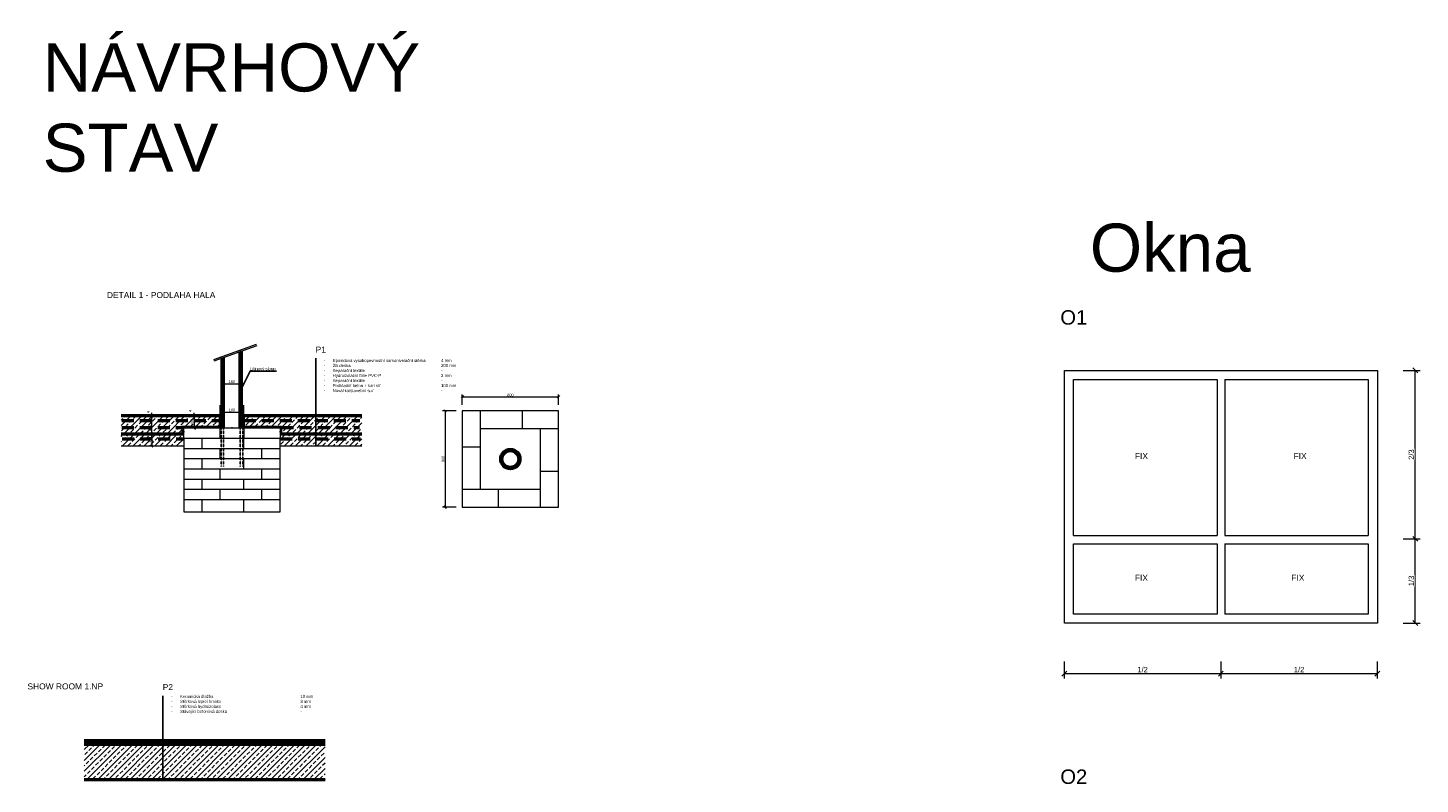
# Model space of a CAD drawing. Header units: millimetres. Extents: x -28283 to 311402, y 2144 to 57809.
# Tile 19 of 20: x -20927 to -9360, y 51521 to 57809. Entities that reach past the tile are written whole.
import ezdxf

# ---------------------------------------------------------------- set-up
doc = ezdxf.new("R2010")
doc.units = ezdxf.units.MM
doc.header["$LTSCALE"] = 4
for name, pattern in [('DASHED', [0.75, 0.5, -0.25]), ('TEČKOVANÁ', [0.25, 0, -0.25]), ('ČÁRKOVANÁ', [0.75, 0.5, -0.25]), ('ČÁRKOVANÁX2', [1.5, 1, -0.5])]:
    doc.linetypes.add(name, pattern=pattern)
for name, color, linetype in [('-BOURANE', 50, 'TEČKOVANÁ'), ('-HRANY_POD', 7, 'ČÁRKOVANÁ'), ('-POPIS_TEXT', 30, 'Continuous')]:
    doc.layers.add(name, color=color, linetype=linetype)
for name, color, linetype, lineweight in [('-HRANY_TENKE', 7, 'Continuous', 18), ('-HRANY_TLUSTE', 230, 'Continuous', 50), ('-HYDROIZOLACE', 30, 'DASHED', 30), ('-KOTY', 2, 'Continuous', 20), ('-SRAFY', 241, 'Continuous', 9)]:
    doc.layers.add(name, color=color, linetype=linetype, lineweight=lineweight)
doc.styles.get("Standard").update_dxf_attribs({"font": 'arial.ttf'})
doc.styles.add('TM_10_2.5', font='arial.ttf', dxfattribs={"height": 25})
doc.styles.add('TM_10_5', font='arial.ttf', dxfattribs={"height": 50})
doc.styles.add('TMP_2.25', font='arial.ttf', dxfattribs={"height": 2.5})
doc.dimstyles.new('-KM_10', dxfattribs={"dimscale": 10, "dimtxt": 2.25, "dimasz": 2, "dimexe": 2, "dimexo": 5, "dimgap": 0.5, "dimtad": 1, "dimdec": 0, "dimtxsty": 'Standard', "dimblk": 'OBLIQUE', "dimcen": 2.5, "dimclrd": 256, "dimclre": 256, "dimclrt": 256, "dimazin": 0, "dimtfac": 1, "dimtdec": 0, "dimtix": 1, "dimtmove": 2, "dimatfit": 3, "dimfxl": 15, "dimfxlon": 1, "dimlwd": -1, "dimlwe": -1, "dimarcsym": 0})
doc.dimstyles.new('-KM_10_INT', dxfattribs={"dimscale": 10, "dimtxt": 2.25, "dimasz": 2, "dimexe": 2, "dimexo": 5, "dimgap": 0.5, "dimtad": 1, "dimdec": 0, "dimtxsty": 'Standard', "dimblk": 'OBLIQUE', "dimcen": 2.5, "dimse1": 1, "dimse2": 1, "dimclrd": 256, "dimclre": 256, "dimclrt": 256, "dimazin": 0, "dimtfac": 1, "dimtdec": 0, "dimtix": 1, "dimtmove": 2, "dimatfit": 3, "dimfxl": 15, "dimfxlon": 1, "dimlwd": -1, "dimlwe": -1, "dimarcsym": 0})
doc.dimstyles.new('-KMP', dxfattribs={"dimscale": 50, "dimtxt": 2.25, "dimasz": 2, "dimexe": 2, "dimexo": 5, "dimgap": 0.5, "dimtad": 1, "dimdec": 0, "dimtxsty": 'Standard', "dimblk": 'OBLIQUE', "dimcen": 2.5, "dimclrd": 256, "dimclre": 256, "dimclrt": 256, "dimazin": 0, "dimtfac": 1, "dimtdec": 0, "dimtix": 1, "dimtmove": 2, "dimatfit": 3, "dimfxl": 5, "dimfxlon": 1, "dimtfill": 1, "dimlwd": -1, "dimlwe": -1, "dimarcsym": 0})
pattern_1 = [(45, (0, 6313.967), (-22.45064, 22.45064), []), (135, (0, 6313.967), (-22.45064, -22.45064), [])]

# ---------------------------------------------------------------- blocks, each defined once
blk = doc.blocks.new('_Oblique')
at = {"color": 0, "linetype": 'ByBlock', "lineweight": -2}
blk.add_line((-0.5, -0.5), (0.5, 0.5), dxfattribs=at)
blk = doc.blocks.new('*D52')
at = {"layer": '-KOTY', "transparency": 16777216}
blk.add_line((-19898, 54383), (-19898, 54583), dxfattribs=at)
at = {"layer": 'Defpoints', "color": 0, "transparency": 16777216}
for p in [(-20152, 54583), (-19898, 54583), (-20152, 54383)]:
    blk.add_point(p, dxfattribs=at)
at = {"layer": '-KOTY', "transparency": 16777216, "xscale": 20, "yscale": 20, "zscale": 20}
for p, rotation in [((-19898, 54583), 90), ((-19898, 54383), 270)]:
    blk.add_blockref('_Oblique', p, dxfattribs=dict(at, rotation=rotation))
at = {"layer": '-KOTY', "transparency": 16777216, "insert": (-19915, 54483), "char_height": 22.5, "attachment_point": 5, "rotation": 90}
blk.add_mtext('200', dxfattribs=at)
blk = doc.blocks.new('*D53')
at = {"layer": '-KOTY', "transparency": 16777216}
for p, q in [((-19898, 54587), (-19898, 54607)), ((-19898, 54583), (-19898, 54587)), ((-19898, 54583), (-19898, 54563))]:
    blk.add_line(p, q, dxfattribs=at)
at = {"layer": 'Defpoints', "color": 0, "transparency": 16777216}
for p in [(-20152, 54587), (-20152, 54583), (-19898, 54587)]:
    blk.add_point(p, dxfattribs=at)
at = {"layer": '-KOTY', "transparency": 16777216, "xscale": 20, "yscale": 20, "zscale": 20}
for p, rotation in [((-19898, 54587), 270), ((-19898, 54583), 90)]:
    blk.add_blockref('_Oblique', p, dxfattribs=dict(at, rotation=rotation))
at = {"layer": '-KOTY', "transparency": 16777216, "insert": (-19927, 54615), "char_height": 22.5, "attachment_point": 5, "rotation": 90}
blk.add_mtext('4', dxfattribs=at)
blk = doc.blocks.new('*D54')
at = {"layer": '-KOTY', "transparency": 16777216}
blk.add_line((-19898, 54433), (-19898, 54333), dxfattribs=at)
at = {"layer": 'Defpoints', "color": 0, "transparency": 16777216}
for p in [(-20152, 54433), (-20152, 54333), (-19898, 54333)]:
    blk.add_point(p, dxfattribs=at)
at = {"layer": '-KOTY', "transparency": 16777216, "xscale": 20, "yscale": 20, "zscale": 20}
for p, rotation in [((-19898, 54433), 90), ((-19898, 54333), 270)]:
    blk.add_blockref('_Oblique', p, dxfattribs=dict(at, rotation=rotation))
at = {"layer": '-KOTY', "transparency": 16777216, "insert": (-19915, 54383), "char_height": 22.5, "attachment_point": 5, "rotation": 90}
blk.add_mtext('100', dxfattribs=at)
blk = doc.blocks.new('*D56')
at = {"layer": '-HRANY_TENKE', "transparency": 16777216}
for p, q in [((-12316, 52540), (-12316, 52400)), ((-11016, 52540), (-11016, 52400)), ((-12316, 52440), (-11016, 52440))]:
    blk.add_line(p, q, dxfattribs=at)
at = {"layer": 'Defpoints', "color": 0, "transparency": 16777216}
for p in [(-12316, 52861), (-11016, 52861), (-11016, 52440)]:
    blk.add_point(p, dxfattribs=at)
at = {"layer": '-HRANY_TENKE', "transparency": 16777216, "xscale": 40, "yscale": 40, "zscale": 40, "rotation": 180}
blk.add_blockref('_Oblique', (-12316, 52440), dxfattribs=at)
at = {"layer": '-HRANY_TENKE', "transparency": 16777216, "xscale": 40, "yscale": 40, "zscale": 40}
blk.add_blockref('_Oblique', (-11016, 52440), dxfattribs=at)
at = {"layer": '-HRANY_TENKE', "transparency": 16777216, "insert": (-11666, 52473), "char_height": 45, "attachment_point": 5, "bg_fill": 3, "box_fill_scale": 1.1, "bg_fill_color": 256, "bg_fill_true_color": 13158600, "bg_fill_transparency": 0}
blk.add_mtext('1/2', dxfattribs=at)
blk = doc.blocks.new('*D57')
at = {"layer": '-HRANY_TENKE', "transparency": 16777216}
for p, q in [((-11016, 52540), (-11016, 52400)), ((-9716, 52540), (-9716, 52400)), ((-11016, 52440), (-9716, 52440))]:
    blk.add_line(p, q, dxfattribs=at)
at = {"layer": 'Defpoints', "color": 0, "transparency": 16777216}
for p in [(-11016, 52861), (-9716, 52861), (-9716, 52440)]:
    blk.add_point(p, dxfattribs=at)
at = {"layer": '-HRANY_TENKE', "transparency": 16777216, "xscale": 40, "yscale": 40, "zscale": 40, "rotation": 180}
blk.add_blockref('_Oblique', (-11016, 52440), dxfattribs=at)
at = {"layer": '-HRANY_TENKE', "transparency": 16777216, "xscale": 40, "yscale": 40, "zscale": 40}
blk.add_blockref('_Oblique', (-9716, 52440), dxfattribs=at)
at = {"layer": '-HRANY_TENKE', "transparency": 16777216, "insert": (-10366, 52473), "char_height": 45, "attachment_point": 5, "bg_fill": 3, "box_fill_scale": 1.1, "bg_fill_color": 256, "bg_fill_true_color": 13158600, "bg_fill_transparency": 0}
blk.add_mtext('1/2', dxfattribs=at)
blk = doc.blocks.new('*D58')
at = {"layer": '-HRANY_TENKE', "transparency": 16777216}
for p, q in [((-9500, 53560), (-9360, 53560)), ((-9400, 52861), (-9400, 53560)), ((-9500, 52861), (-9360, 52861))]:
    blk.add_line(p, q, dxfattribs=at)
at = {"layer": 'Defpoints', "color": 0, "transparency": 16777216}
for p in [(-9791, 53560), (-9400, 53560), (-9716, 52861)]:
    blk.add_point(p, dxfattribs=at)
at = {"layer": '-HRANY_TENKE', "transparency": 16777216, "xscale": 40, "yscale": 40, "zscale": 40}
for p, rotation in [((-9400, 53560), 90), ((-9400, 52861), 270)]:
    blk.add_blockref('_Oblique', p, dxfattribs=dict(at, rotation=rotation))
at = {"layer": '-HRANY_TENKE', "transparency": 16777216, "insert": (-9433, 53211), "char_height": 45, "attachment_point": 5, "rotation": 90, "bg_fill": 3, "box_fill_scale": 1.1, "bg_fill_color": 256, "bg_fill_true_color": 13158600, "bg_fill_transparency": 0}
blk.add_mtext('1/3', dxfattribs=at)
blk = doc.blocks.new('*D59')
at = {"layer": '-HRANY_TENKE', "transparency": 16777216}
for p, q in [((-9500, 54961), (-9360, 54961)), ((-9400, 53560), (-9400, 54961)), ((-9500, 53560), (-9360, 53560))]:
    blk.add_line(p, q, dxfattribs=at)
at = {"layer": 'Defpoints', "color": 0, "transparency": 16777216}
for p in [(-9716, 54961), (-9400, 54961), (-9791, 53560)]:
    blk.add_point(p, dxfattribs=at)
at = {"layer": '-HRANY_TENKE', "transparency": 16777216, "xscale": 40, "yscale": 40, "zscale": 40}
for p, rotation in [((-9400, 54961), 90), ((-9400, 53560), 270)]:
    blk.add_blockref('_Oblique', p, dxfattribs=dict(at, rotation=rotation))
at = {"layer": '-HRANY_TENKE', "transparency": 16777216, "insert": (-9433, 54261), "char_height": 45, "attachment_point": 5, "rotation": 90, "bg_fill": 3, "box_fill_scale": 1.1, "bg_fill_color": 256, "bg_fill_true_color": 13158600, "bg_fill_transparency": 0}
blk.add_mtext('2/3', dxfattribs=at)
blk = doc.blocks.new('*D72')
at = {"layer": '-KOTY', "transparency": 16777216}
for p, q in [((-17318, 54674), (-17318, 54761)), ((-17318, 54741), (-16518, 54741)), ((-16518, 54674), (-16518, 54761))]:
    blk.add_line(p, q, dxfattribs=at)
at = {"layer": 'Defpoints', "color": 0, "transparency": 16777216}
for p in [(-16518, 54741), (-17318, 54624), (-16518, 54624)]:
    blk.add_point(p, dxfattribs=at)
at = {"layer": '-KOTY', "transparency": 16777216, "xscale": 20, "yscale": 20, "zscale": 20, "rotation": 180}
blk.add_blockref('_Oblique', (-17318, 54741), dxfattribs=at)
at = {"layer": '-KOTY', "transparency": 16777216, "xscale": 20, "yscale": 20, "zscale": 20}
blk.add_blockref('_Oblique', (-16518, 54741), dxfattribs=at)
at = {"layer": '-KOTY', "transparency": 16777216, "insert": (-16918, 54757), "char_height": 22.5, "attachment_point": 5}
blk.add_mtext('800', dxfattribs=at)
blk = doc.blocks.new('*D73')
at = {"layer": '-KOTY', "transparency": 16777216}
for p, q in [((-17368, 54624), (-17481, 54624)), ((-17461, 54624), (-17461, 53824)), ((-17368, 53824), (-17481, 53824))]:
    blk.add_line(p, q, dxfattribs=at)
at = {"layer": 'Defpoints', "color": 0, "transparency": 16777216}
for p in [(-17318, 54624), (-17461, 53824), (-17318, 53824)]:
    blk.add_point(p, dxfattribs=at)
at = {"layer": '-KOTY', "transparency": 16777216, "xscale": 20, "yscale": 20, "zscale": 20}
for p, rotation in [((-17461, 54624), 90), ((-17461, 53824), 270)]:
    blk.add_blockref('_Oblique', p, dxfattribs=dict(at, rotation=rotation))
at = {"layer": '-KOTY', "transparency": 16777216, "insert": (-17477, 54224), "char_height": 22.5, "attachment_point": 5, "rotation": 90}
blk.add_mtext('800', dxfattribs=at)
blk = doc.blocks.new('*D74')
at = {"layer": '-KOTY', "transparency": 16777216}
blk.add_line((-19322, 54615), (-19142, 54615), dxfattribs=at)
at = {"layer": 'Defpoints', "color": 0, "transparency": 16777216}
for p in [(-19322, 54671), (-19142, 54671), (-19142, 54615)]:
    blk.add_point(p, dxfattribs=at)
at = {"layer": '-KOTY', "transparency": 16777216, "xscale": 20, "yscale": 20, "zscale": 20, "rotation": 180}
blk.add_blockref('_Oblique', (-19322, 54615), dxfattribs=at)
at = {"layer": '-KOTY', "transparency": 16777216, "xscale": 20, "yscale": 20, "zscale": 20}
blk.add_blockref('_Oblique', (-19142, 54615), dxfattribs=at)
at = {"layer": '-KOTY', "transparency": 16777216, "insert": (-19232, 54632), "char_height": 22.5, "attachment_point": 5}
blk.add_mtext('180', dxfattribs=at)
blk = doc.blocks.new('*D75')
at = {"layer": '-KOTY', "transparency": 16777216}
blk.add_line((-19312, 54850), (-19152, 54850), dxfattribs=at)
at = {"layer": 'Defpoints', "color": 0, "transparency": 16777216}
for p in [(-19312, 54868), (-19152, 54868), (-19152, 54850)]:
    blk.add_point(p, dxfattribs=at)
at = {"layer": '-KOTY', "transparency": 16777216, "xscale": 20, "yscale": 20, "zscale": 20, "rotation": 180}
blk.add_blockref('_Oblique', (-19312, 54850), dxfattribs=at)
at = {"layer": '-KOTY', "transparency": 16777216, "xscale": 20, "yscale": 20, "zscale": 20}
blk.add_blockref('_Oblique', (-19152, 54850), dxfattribs=at)
at = {"layer": '-KOTY', "transparency": 16777216, "insert": (-19232, 54867), "char_height": 22.5, "attachment_point": 5}
blk.add_mtext('160', dxfattribs=at)
blk = doc.blocks.new('*D76')
at = {"layer": '-KOTY', "transparency": 16777216}
for p, q in [((-19545, 54587), (-19545, 54607)), ((-19545, 54587), (-19545, 54583)), ((-19545, 54583), (-19545, 54563))]:
    blk.add_line(p, q, dxfattribs=at)
at = {"layer": 'Defpoints', "color": 0, "transparency": 16777216}
for p in [(-19545, 54587), (-19545, 54583), (-19545, 54583)]:
    blk.add_point(p, dxfattribs=at)
at = {"layer": '-KOTY', "transparency": 16777216, "xscale": 20, "yscale": 20, "zscale": 20}
for p, rotation in [((-19545, 54587), 270), ((-19545, 54583), 90)]:
    blk.add_blockref('_Oblique', p, dxfattribs=dict(at, rotation=rotation))
at = {"layer": '-KOTY', "transparency": 16777216, "insert": (-19578, 54624), "char_height": 22.5, "attachment_point": 5, "rotation": 90}
blk.add_mtext('4', dxfattribs=at)
blk = doc.blocks.new('*D77')
at = {"layer": '-KOTY', "transparency": 16777216}
blk.add_line((-19545, 54583), (-19545, 54483), dxfattribs=at)
at = {"layer": 'Defpoints', "color": 0, "transparency": 16777216}
for p in [(-19545, 54583), (-19545, 54483), (-19322, 54483)]:
    blk.add_point(p, dxfattribs=at)
at = {"layer": '-KOTY', "transparency": 16777216, "xscale": 20, "yscale": 20, "zscale": 20}
for p, rotation in [((-19545, 54583), 90), ((-19545, 54483), 270)]:
    blk.add_blockref('_Oblique', p, dxfattribs=dict(at, rotation=rotation))
at = {"layer": '-KOTY', "transparency": 16777216, "insert": (-19562, 54533), "char_height": 22.5, "attachment_point": 5, "rotation": 90}
blk.add_mtext('100', dxfattribs=at)

msp = doc.modelspace()

# ---------------------------------------------------------------- hatches: boundary and pattern name
at = {"layer": '-SRAFY'}
h = msp.add_hatch(dxfattribs=at)
h.set_pattern_fill('ANSI33', color=256, scale=10)
h.set_pattern_definition([(45, (0, 6313.97), (-44.90128, 44.90128), []), (45, (44.9, 6313.97), (-44.90128, 44.90128), [31.75, -15.875])])
h.paths.add_polyline_path([(-19645.1, 54496.5), (-19335.1, 54496), (-19335.1, 54583), (-20152.1, 54583), (-20152, 54441.8), (-19645, 54442.3)])
h.paths.add_polyline_path([(-19632.1, 54424), (-20152.1, 54424), (-20152.1, 54333), (-19632.1, 54333)])
h.paths.add_polyline_path([(-18512.9, 54583), (-19129.1, 54583), (-19129.1, 54496), (-18819.1, 54496), (-18819.1, 54442), (-18512.9, 54442)])
h.paths.add_polyline_path([(-18152.1, 54583), (-18512.9, 54583), (-18512.9, 54442), (-18152.1, 54442)])
h.paths.add_polyline_path([(-18152.1, 54424), (-18512.9, 54424), (-18512.9, 54333), (-18152.1, 54333)])
h.paths.add_polyline_path([(-18512.9, 54424), (-18832.1, 54424), (-18832.1, 54333), (-18512.9, 54333)])
h = msp.add_hatch(dxfattribs=at)
h.set_pattern_fill('ANSI33', color=256, scale=10)
h.set_pattern_definition([(45, (6330.11, 6754.11), (-44.90128, 44.90128), []), (45, (6375.01, 6754.11), (-44.90128, 44.90128), [31.75, -15.875])])
h.paths.add_polyline_path([(-19160.9, 51845.4), (-20457.9, 51845.4), (-20457.9, 51560.4), (-19160.9, 51560.4)])
h.paths.add_polyline_path([(-18457.9, 51845.4), (-19160.9, 51845.4), (-19160.9, 51560.4), (-18457.9, 51560.4)])
at = {"true_color": 0xfefefe}
h = msp.add_hatch(dxfattribs=at)
h.set_pattern_fill('ANSI37', scale=10)
h.set_pattern_definition(pattern_1)
h.paths.add_polyline_path([(-19632.1, 54429), (-20141.3, 54429), (-20141.8, 54424), (-19632.1, 54424)])
h.paths.add_polyline_path([(-19640.1, 54491), (-19330.1, 54491), (-19330.1, 54544), (-19335.1, 54544), (-19335.1, 54496), (-19645.1, 54496), (-19645.1, 54442), (-20139.8, 54442), (-20140.4, 54437), (-19640.1, 54437)])
h = msp.add_hatch(dxfattribs=at)
h.set_pattern_fill('ANSI37', scale=10)
h.set_pattern_definition(pattern_1)
h.paths.add_polyline_path([(-18535.7, 54429), (-18832.1, 54429), (-18832.1, 54424), (-18535.7, 54424)])
h.paths.add_polyline_path([(-18535.7, 54442), (-18819.1, 54442), (-18819.1, 54496), (-19129.1, 54496), (-19129.1, 54544), (-19134.1, 54544), (-19134.1, 54491), (-18824.1, 54491), (-18824.1, 54437), (-18535.7, 54437)])
h.paths.add_polyline_path([(-19129.1, 54583), (-19134.1, 54583), (-19134.1, 54544), (-19129.1, 54544)])
h.paths.add_polyline_path([(-19330.1, 54583), (-19335.1, 54583), (-19335.1, 54544), (-19330.1, 54544)])
h = msp.add_hatch(dxfattribs=at)
h.set_pattern_fill('ANSI37', scale=10)
h.set_pattern_definition(pattern_1)
h.paths.add_polyline_path([(-18159.6, 54429), (-18535.7, 54429), (-18535.7, 54424), (-18159.2, 54424)])
h.paths.add_polyline_path([(-18160.6, 54442), (-18535.7, 54442), (-18535.7, 54437), (-18160.3, 54437)])
h = msp.add_hatch(dxfattribs=at)
h.set_pattern_fill('ANSI31', scale=70, angle=45)
h.set_pattern_definition([(90, (0, 2439.78), (-222.25, 4e-14), [])])
h.paths.add_polyline_path([(-19099.6, 51885.4), (-20457.9, 51885.4), (-20457.9, 51865.4), (-19099.6, 51865.4)])
h.paths.add_polyline_path([(-18477.6, 51885.4), (-19099.6, 51885.4), (-19099.6, 51865.4), (-18477.6, 51865.4)])

# ---------------------------------------------------------------- linework, layer by layer
at = {"layer": '-BOURANE'}
for p, q in [((-18832.1, 54483), (-19632.1, 54483)), ((-19632.1, 54483), (-19632.1, 54398)), ((-18832.1, 54483), (-18832.1, 54398))]:
    msp.add_line(p, q, dxfattribs=at)
at = {"layer": '-HRANY_POD'}
for p, q in [((-19322.1, 54483), (-19322.1, 54161.2)), ((-19302.1, 54483), (-19302.1, 54163)), ((-19162.1, 54483), (-19162.1, 54163)), ((-19142.1, 54483), (-19142.1, 54161.2))]:
    msp.add_line(p, q, dxfattribs=at)
at = {"layer": '-HRANY_TENKE'}
for p, q in [((-19381.4, 55051), (-19026.5, 55177.7)), ((-19378, 55041.6), (-19023.1, 55168.2)), ((-11047.6, 54885.8), (-11047.6, 53588.1)), ((-10983.6, 54885.8), (-10983.6, 53588.1)), ((-19312.1, 54671.5), (-19312.1, 54483)), ((-19152.1, 54671.5), (-19152.1, 54483)), ((-17318.4, 54624), (-17318.4, 53824)), ((-16518.4, 54624), (-17318.4, 54624)), ((-17168.4, 54624), (-17168.4, 53974)), ((-16818.4, 54474), (-16818.4, 54624)), ((-16518.4, 53824), (-16518.4, 54624)), ((-20152.1, 54583), (-19322.1, 54583)), ((-19632.1, 54398), (-19632.1, 54483)), ((-19632.1, 54483), (-18832.1, 54483)), ((-19332.1, 54483), (-19332.1, 54398)), ((-19332.1, 54483), (-19132.1, 54483)), ((-19322.1, 54583), (-19322.1, 54483)), ((-19312.1, 54483), (-19152.1, 54483)), ((-19142.1, 54586), (-19142.1, 54483)), ((-19142.1, 54583), (-18152.1, 54583)), ((-19132.1, 54483), (-19132.1, 54398)), ((-18832.1, 54483), (-18832.1, 54398)), ((-20152.1, 54429), (-19632.1, 54429)), ((-20152.1, 54424), (-19632.1, 54424)), ((-19632.1, 54398), (-19632.1, 53786.4)), ((-19632.1, 54398), (-18832.1, 54398)), ((-19482.1, 54398), (-19482.1, 54313)), ((-19132.1, 54313), (-19132.1, 54398)), ((-18832.1, 54429), (-18152.1, 54429)), ((-18832.1, 54424), (-18152.1, 54424)), ((-18832.1, 53786.4), (-18832.1, 54398)), ((-16518.4, 54474), (-17168.4, 54474)), ((-16668.4, 53824), (-16668.4, 54474)), ((-20152.1, 54333), (-19632.1, 54333)), ((-19632.1, 54313), (-18832.1, 54313)), ((-19332.1, 54313), (-19332.1, 54228)), ((-18982.1, 54228), (-18982.1, 54313)), ((-18832.1, 54333), (-18152.1, 54333)), ((-17168.4, 54324), (-17318.4, 54324)), ((-19632.1, 54228), (-18832.1, 54228)), ((-19632.1, 54143), (-18832.1, 54143)), ((-19482.1, 54228), (-19482.1, 54143)), ((-19332.1, 54143), (-19332.1, 54058)), ((-19132.1, 54143), (-19132.1, 54228)), ((-18982.1, 54058), (-18982.1, 54143)), ((-19632.1, 54058), (-18832.1, 54058)), ((-19482.1, 54058), (-19482.1, 53973)), ((-19132.1, 53973), (-19132.1, 54058)), ((-16668.4, 54124), (-16518.4, 54124)), ((-19632.1, 53973), (-18832.1, 53973)), ((-19332.1, 53973), (-19332.1, 53888)), ((-18982.1, 53888), (-18982.1, 53973)), ((-17318.4, 53974), (-16668.4, 53974)), ((-17018.4, 53974), (-17018.4, 53824)), ((-19632.1, 53888), (-18832.1, 53888)), ((-19482.1, 53888), (-19482.1, 53786.4)), ((-19132.1, 53786.4), (-19132.1, 53888)), ((-17318.4, 53824), (-16518.4, 53824)), ((-19632.1, 53786.4), (-18832.1, 53786.4)), ((-12240.6, 53588.1), (-11047.6, 53588.1)), ((-10983.6, 53588.1), (-9790.6, 53588.1)), ((-12240.6, 53518.1), (-11047.6, 53518.1)), ((-11047.6, 53518.1), (-11047.6, 52935.8)), ((-10983.6, 53518.1), (-9790.6, 53518.1)), ((-10983.6, 53518.1), (-10983.6, 52935.8)), ((-20457.9, 51865.4), (-18457.9, 51865.4)), ((-20457.9, 51855.4), (-18457.9, 51855.4)), ((-20457.9, 51845.4), (-18457.9, 51845.4))]:
    msp.add_line(p, q, dxfattribs=at)
for points in [[(-12315.6, 54960.8), (-9715.6, 54960.8), (-9715.6, 52860.8), (-12315.6, 52860.8), (-12315.6, 54960.8)], [(-12240.6, 53588.1), (-12240.6, 54885.8), (-11047.6, 54885.8)], [(-10983.6, 54885.8), (-9790.6, 54885.8), (-9790.6, 53588.1)], [(-20152.1, 54437), (-19640.1, 54437), (-19640.1, 54491), (-19330.1, 54491), (-19330.1, 54583)], [(-20152.1, 54442), (-19645.1, 54442), (-19645.1, 54496), (-19335.1, 54496), (-19335.1, 54583)], [(-19134.1, 54583), (-19134.1, 54491), (-18824.1, 54491), (-18824.1, 54437), (-18152.1, 54437)], [(-19129.1, 54583), (-19129.1, 54496), (-18819.1, 54496), (-18819.1, 54442), (-18152.1, 54442)], [(-11047.6, 52935.8), (-12240.6, 52935.8), (-12240.6, 53518.1)], [(-9790.6, 53518.1), (-9790.6, 52935.8), (-10983.6, 52935.8)]]:
    msp.add_lwpolyline(points, dxfattribs=at)
at = {"layer": '-HRANY_TLUSTE'}
for p, q in [((-19312.1, 54671.5), (-19312.1, 55065.1)), ((-19302.1, 54483), (-19302.1, 55068.7)), ((-19162.1, 54483), (-19162.1, 55118.6)), ((-19152.1, 54671.5), (-19152.1, 55122.2)), ((-19322.1, 54583), (-19322.1, 54671.5)), ((-19322.1, 54671.5), (-19312.1, 54671.5)), ((-19152.1, 54671.5), (-19142.1, 54671.5)), ((-19142.1, 54586), (-19142.1, 54671.5)), ((-20152.1, 54587), (-19322.1, 54587)), ((-19142.1, 54587), (-18152.1, 54587)), ((-20457.9, 51885.4), (-18457.9, 51885.4)), ((-20457.9, 51560.4), (-18457.9, 51560.4))]:
    msp.add_line(p, q, dxfattribs=at)
at = {"layer": '-HRANY_TLUSTE', "color": 252, "linetype": 'ČÁRKOVANÁX2', "ltscale": 25, "true_color": 0x939598}
for p, q in [((-20147.3, 54544), (-19330.1, 54544)), ((-20147.3, 54487.5), (-19645.1, 54487.5)), ((-19134.1, 54544), (-18168, 54544)), ((-18819.1, 54487.5), (-18172.6, 54487.5)), ((-20143.6, 54392.4), (-19632.1, 54392.4)), ((-18832.1, 54392.4), (-18163.4, 54392.4))]:
    msp.add_line(p, q, dxfattribs=at)
at = {"layer": '-HRANY_TLUSTE'}
for radius in [80, 70]:
    msp.add_circle((-16918.4, 54224), radius, dxfattribs=at)
at = {"layer": '-HYDROIZOLACE', "linetype": 'ČÁRKOVANÁ', "ltscale": 25}
for p, q in [((-19636.1, 54433), (-19636.1, 54487)), ((-19636.1, 54487), (-19326.1, 54487)), ((-19326.1, 54583), (-19326.1, 54487)), ((-19138.1, 54583), (-19138.1, 54487)), ((-19138.1, 54487), (-18828.1, 54487)), ((-18828.1, 54487), (-18828.1, 54433)), ((-20152.1, 54433), (-19636.1, 54433)), ((-18828.1, 54433), (-18152.1, 54433))]:
    msp.add_line(p, q, dxfattribs=at)
at = {"layer": '-HYDROIZOLACE', "ltscale": 25}
msp.add_line((-20457.9, 51850.4), (-18457.9, 51850.4), dxfattribs=at)
at = {"layer": '-POPIS_TEXT'}
for points in [[(-18535.7, 55062.7), (-18535.7, 54333)], [(-19152.1, 54810.2), (-19080.7, 54955.2), (-18861.3, 54955.3)], [(-19806.5, 52256.2), (-19806.5, 51560.4)]]:
    msp.add_lwpolyline(points, dxfattribs=at)

# ---------------------------------------------------------------- texts
at = {"layer": '-HRANY_POD', "char_height": 120, "attachment_point": 1, "style": 'TMP_2.25'}
for s, insert in [('O1', (-12349.3, 55461.4)), ('O2', (-12349.3, 51643.4))]:
    msp.add_mtext_dynamic_manual_height_columns(s, width=1025.245, gutter_width=250, heights=[0], dxfattribs=dict(at, insert=insert))
at = {"layer": '-HRANY_TENKE', "attachment_point": 1, "style": 'TMP_2.25'}
for s, width, gutter_width, insert, char_height in [('NÁVRHOVÝ STAV', 4472.674, 225, (-20803.6, 57679.3), 400), ('Okna', 4472.674, 225, (-12104, 56181.3), 400), ('FIX', 188.195, 250, (-11729.7, 54274.1), 50), ('FIX', 188.195, 250, (-10411.7, 54274.1), 50), ('FIX', 188.195, 250, (-11729.7, 53261.7), 50), ('FIX', 188.195, 250, (-10429.9, 53261.7), 50)]:
    msp.add_mtext_dynamic_manual_height_columns(s, width=width, gutter_width=gutter_width, heights=[0], dxfattribs=dict(at, insert=insert, char_height=char_height))
at = {"layer": '-KOTY', "char_height": 50, "attachment_point": 1, "style": 'TM_10_5'}
for s, heights, insert in [('{\\fArial|b0|i0|c238|p34;DETAIL 1 - PODLAHA HALA}', [51.7], (-20269.8, 55612.1)), ('P1', [0], (-18535.7, 55159.3)), ('SHOW ROOM 1.NP', [51.7], (-20930.3, 52358.9)), ('P2', [0], (-19806.5, 52352.9))]:
    msp.add_mtext_dynamic_manual_height_columns(s, width=1966.647, gutter_width=1250, heights=heights, dxfattribs=dict(at, insert=insert))
at = {"layer": '-POPIS_TEXT', "char_height": 25, "attachment_point": 1, "style": 'TM_10_2.5'}
for s, width, gutter_width, insert in [('\\A1;\\pi-75,l100,t100,900,1000;-^IEpoxidová vysokopevnostní samonivelační stěrka ^I^I4 mm\\P\\pt100,300,400,500,600,700,800,900,1000;-^IŽB deska ^I^I^I^I^I^I^I^I200 mm\\P\\pt100,400,500,600,700,800,900,1000,1100;-^ISeparační textilie^I^I^I^I^I^I^I-^I\\P\\pt100,600,700,800,900,1000;{\\A0;-^IHydroizolační fólie PVC-P ^I^I}^I^I^I2 mm\\P\\pt100,400,500,600,700,800,900,1000,1100;-^ISeparační textilie^I^I^I^I^I^I^I-^I\\P\\pt100,500,600,700,800,900,1000;-^IPodkladní beton + kari síť^I^I^I^I^I^I100 mm\\P-^INavážka/stavební suť^I^I^I^I^I^I-', 3303.209, 562.5, (-18493.8, 55055.2)), ('Litinový sloup', 422.311, 250, (-19080.7, 54987.7)), ('\\A1;\\pi-75,l100,t100,400,500,600,700,800,900,1000,1100;-^IKeramická dlažba^I^I^I^I^I^I^I^I10 mm\\P\\pt100,500,600,700,800,900,1000,1100;-^IStěrková lepící hmota^I^I^I^I^I^I^I3 mm\\P-^IStěrková hydroizolace^I^I^I^I^I^I^I4 mm\\P-^IStávající betonová deska^I^I^I^I^I^I^I-', 3303.209, 562.5, (-19762.7, 52263.8))]:
    msp.add_mtext_dynamic_manual_height_columns(s, width=width, gutter_width=gutter_width, heights=[0], dxfattribs=dict(at, insert=insert))

# ---------------------------------------------------------------- dimensions: what is measured, and where the dimension line sits
at = {"layer": '-KOTY'}
for base, p1, p2, dimstyle, picture, middle in [((-19152.1, 54850.2), (-19312.1, 54868.3), (-19152.1, 54868.3), '-KM_10_INT', '*D75', (-19232.1, 54866.7)), ((-16518.4, 54740.8), (-17318.4, 54624), (-16518.4, 54624), '-KM_10', '*D72', (-16918.4, 54757.3)), ((-19142.1, 54615.3), (-19322.1, 54671.5), (-19142.1, 54671.5), '-KM_10_INT', '*D74', (-19232.1, 54631.8))]:
    dim = msp.add_linear_dim(base=base, p1=p1, p2=p2, dimstyle=dimstyle, dxfattribs=at)
    dim.commit()
    dim.dimension.update_dxf_attribs({"geometry": picture, "text_midpoint": middle})
for base, p1, p2, picture, middle in [((-19898.5, 54587), (-20152.1, 54583), (-20152.1, 54587), '*D53', (-19926.8, 54614.5)), ((-19545.3, 54583), (-19545.3, 54587), (-19545.3, 54583), '*D76', (-19577.8, 54624.2))]:
    dim = msp.add_linear_dim(base=base, p1=p1, p2=p2, angle=90, dimstyle='-KM_10_INT', dxfattribs=at)
    dim.commit()
    dim.dimension.update_dxf_attribs({"geometry": picture, "text_midpoint": middle, "dimtype": 160})
for base, p1, p2, dimstyle, picture, middle in [((-17461, 53824), (-17318.4, 54624), (-17318.4, 53824), '-KM_10', '*D73', (-17477.5, 54224)), ((-19898.5, 54583), (-20152.1, 54383), (-20152.1, 54583), '-KM_10_INT', '*D52', (-19915, 54483)), ((-19545.3, 54483), (-19545.3, 54583), (-19322.1, 54483), '-KM_10_INT', '*D77', (-19561.8, 54533)), ((-19898.5, 54333), (-20152.1, 54433), (-20152.1, 54333), '-KM_10_INT', '*D54', (-19915, 54383))]:
    dim = msp.add_linear_dim(base=base, p1=p1, p2=p2, angle=90, dimstyle=dimstyle, dxfattribs=at)
    dim.commit()
    dim.dimension.update_dxf_attribs({"geometry": picture, "text_midpoint": middle})

# ---------------------------------------------------------------- next in the draw order: dimensions: what is measured, and where the dimension line sits
at = {"layer": '-HRANY_TENKE'}
dim = msp.add_linear_dim(base=(-11015.6, 52439.7), p1=(-12315.6, 52860.8), p2=(-11015.6, 52860.8), text='1/2', dimstyle='-KMP', dxfattribs=at)
dim.commit()
dim.dimension.update_dxf_attribs({"geometry": '*D56', "text_midpoint": (-11665.6, 52472.9)})

# ---------------------------------------------------------------- next in the draw order: dimensions: what is measured, and where the dimension line sits
dim = msp.add_linear_dim(base=(-9715.6, 52439.7), p1=(-11015.6, 52860.8), p2=(-9715.6, 52860.8), text='1/2', dimstyle='-KMP', dxfattribs=at)
dim.commit()
dim.dimension.update_dxf_attribs({"geometry": '*D57', "text_midpoint": (-10365.6, 52472.9)})

# ---------------------------------------------------------------- next in the draw order: dimensions: what is measured, and where the dimension line sits
dim = msp.add_linear_dim(base=(-9399.9, 53560.4), p1=(-9715.6, 52860.8), p2=(-9790.6, 53560.4), angle=90, text='1/3', dimstyle='-KMP', dxfattribs=at)
dim.commit()
dim.dimension.update_dxf_attribs({"geometry": '*D58', "text_midpoint": (-9433.2, 53210.6)})

# ---------------------------------------------------------------- next in the draw order: dimensions: what is measured, and where the dimension line sits
dim = msp.add_linear_dim(base=(-9399.9, 54960.8), p1=(-9790.6, 53560.4), p2=(-9715.6, 54960.8), angle=90, text='2/3', dimstyle='-KMP', dxfattribs=at)
dim.commit()
dim.dimension.update_dxf_attribs({"geometry": '*D59', "text_midpoint": (-9433.2, 54260.6)})

doc.saveas('drawing.dxf')
